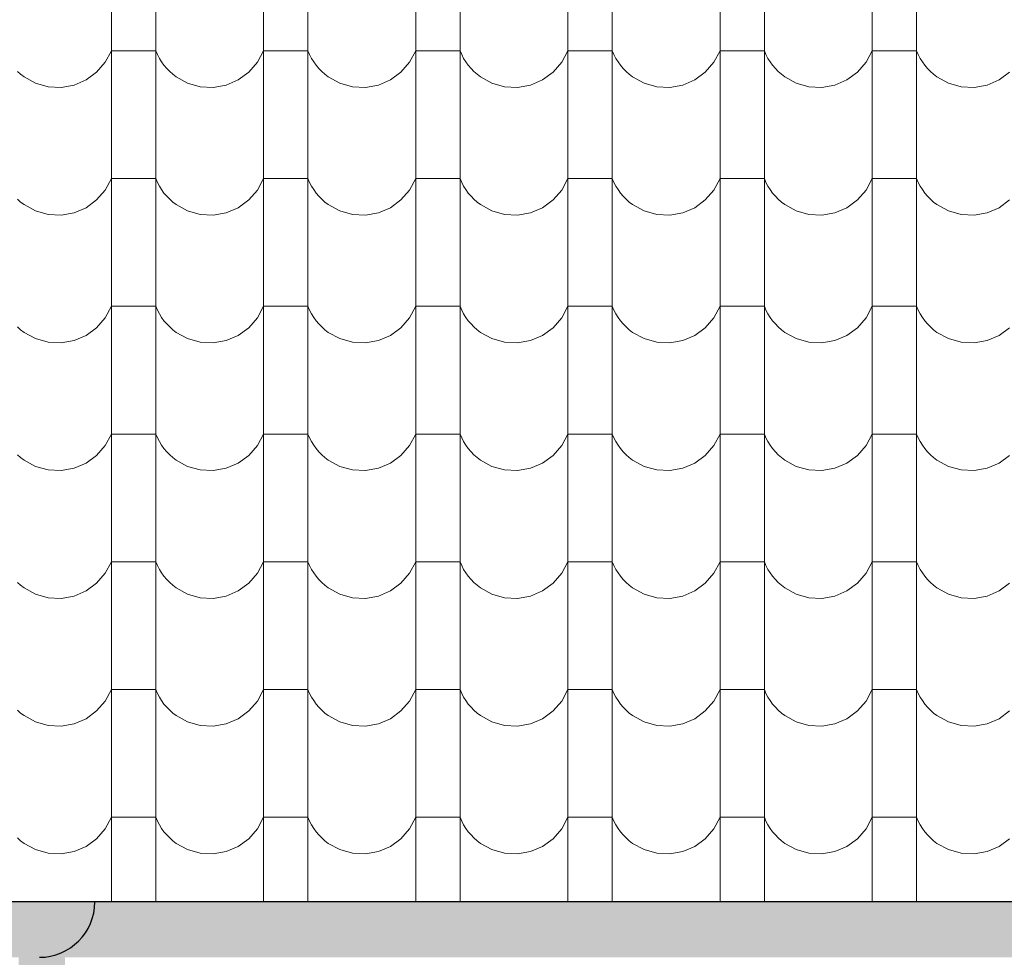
# Model space of a CAD drawing. Header units: millimetres. Extents: x -29624 to 9939, y -6894 to 6495.
# Tile 118 of 243: x -7047 to -6833, y -3588 to -3385. Entities that reach past the tile are written whole.
import ezdxf

# ---------------------------------------------------------------- set-up
doc = ezdxf.new("R2010")
doc.units = ezdxf.units.MM
doc.header["$MEASUREMENT"] = 0
doc.layers.add('810-G Ogólne', color=7, linetype='Continuous')
doc.layers.add('990-D Import IFC', color=7, linetype='Continuous')

# ---------------------------------------------------------------- blocks, each defined once
blk = doc.blocks.new('*X1822', base_point=(515069.4, 47309.9))
at = {"layer": '990-D Import IFC', "color": 251, "linetype": 'Continuous', "lineweight": 13, "true_color": 0x6a6a6a}
for p, q in [((530531.4, -17785.1), (530531.4, -18062.1)), ((530627.5, -17785.1), (530627.5, -18062.1)), ((530861.4, -17785.1), (530861.4, -18062.1)), ((530957.5, -17785.1), (530957.5, -18062.1)), ((531191.4, -17785.1), (531191.4, -18062.1)), ((531287.5, -17785.1), (531287.5, -18062.1)), ((531521.4, -17785.1), (531521.4, -18062.1)), ((531617.5, -17785.1), (531617.5, -18062.1)), ((531851.4, -17785.1), (531851.4, -18062.1)), ((531947.5, -17785.1), (531947.5, -18062.1)), ((532181.4, -17785.1), (532181.4, -18062.1)), ((532277.5, -17785.1), (532277.5, -18062.1)), ((530518.1, -17918.2), (530531.4, -17893.2)), ((530579.4, -17893.2), (530531.4, -17893.2)), ((530627.5, -17893.2), (530579.4, -17893.2)), ((530627.5, -17893.2), (530631.1, -17901.5)), ((530848.1, -17918.2), (530861.4, -17893.2)), ((530909.4, -17893.2), (530861.4, -17893.2)), ((530957.5, -17893.2), (530909.4, -17893.2)), ((530957.5, -17893.2), (530961.1, -17901.5)), ((531178.1, -17918.2), (531191.4, -17893.2)), ((531239.4, -17893.2), (531191.4, -17893.2)), ((531287.5, -17893.2), (531239.4, -17893.2)), ((531287.5, -17893.2), (531291.1, -17901.5)), ((531508.1, -17918.2), (531521.4, -17893.2)), ((531569.4, -17893.2), (531521.4, -17893.2)), ((531617.5, -17893.2), (531569.4, -17893.2)), ((531617.5, -17893.2), (531621.1, -17901.5)), ((531838.1, -17918.2), (531851.4, -17893.2)), ((531899.4, -17893.2), (531851.4, -17893.2)), ((531947.5, -17893.2), (531899.4, -17893.2)), ((531947.5, -17893.2), (531951.1, -17901.5)), ((532168.1, -17918.2), (532181.4, -17893.2)), ((532229.4, -17893.2), (532181.4, -17893.2)), ((532277.5, -17893.2), (532229.4, -17893.2)), ((532277.5, -17893.2), (532281.1, -17901.5)), ((530631.1, -17901.5), (530635.4, -17909.6)), ((530635.4, -17909.6), (530640.2, -17917.3)), ((530961.1, -17901.5), (530965.4, -17909.6)), ((530965.4, -17909.6), (530970.2, -17917.3)), ((531291.1, -17901.5), (531295.4, -17909.6)), ((531295.4, -17909.6), (531300.2, -17917.3)), ((531621.1, -17901.5), (531625.4, -17909.6)), ((531625.4, -17909.6), (531630.2, -17917.3)), ((531951.1, -17901.5), (531955.4, -17909.6)), ((531955.4, -17909.6), (531960.2, -17917.3)), ((532281.1, -17901.5), (532285.4, -17909.6)), ((532285.4, -17909.6), (532290.2, -17917.3)), ((530499.4, -17939.7), (530518.1, -17918.2)), ((530640.2, -17917.3), (530645.5, -17924.7)), ((530645.5, -17924.7), (530651.4, -17931.6)), ((530651.4, -17931.6), (530657.8, -17938.1)), ((530829.4, -17939.7), (530848.1, -17918.2)), ((530970.2, -17917.3), (530975.5, -17924.7)), ((530975.5, -17924.7), (530981.4, -17931.6)), ((530981.4, -17931.6), (530987.8, -17938.1)), ((531159.4, -17939.7), (531178.1, -17918.2)), ((531300.2, -17917.3), (531305.5, -17924.7)), ((531305.5, -17924.7), (531311.4, -17931.6)), ((531311.4, -17931.6), (531317.8, -17938.1)), ((531489.4, -17939.7), (531508.1, -17918.2)), ((531630.2, -17917.3), (531635.5, -17924.7)), ((531635.5, -17924.7), (531641.4, -17931.6)), ((531641.4, -17931.6), (531647.8, -17938.1)), ((531819.4, -17939.7), (531838.1, -17918.2)), ((531960.2, -17917.3), (531965.5, -17924.7)), ((531965.5, -17924.7), (531971.4, -17931.6)), ((531971.4, -17931.6), (531977.8, -17938.1)), ((532149.4, -17939.7), (532168.1, -17918.2)), ((532290.2, -17917.3), (532295.5, -17924.7)), ((532295.5, -17924.7), (532301.4, -17931.6)), ((532301.4, -17931.6), (532307.8, -17938.1)), ((530327.8, -17938.1), (530334.6, -17944.2)), ((530334.6, -17944.2), (530341.9, -17949.7)), ((530341.9, -17949.7), (530366.7, -17963.4)), ((530450.4, -17967.5), (530476.5, -17956.4)), ((530476.5, -17956.4), (530499.4, -17939.7)), ((530657.8, -17938.1), (530664.6, -17944.2)), ((530664.6, -17944.2), (530671.9, -17949.7)), ((530671.9, -17949.7), (530696.7, -17963.4)), ((530780.4, -17967.5), (530806.5, -17956.4)), ((530806.5, -17956.4), (530829.4, -17939.7)), ((530987.8, -17938.1), (530994.6, -17944.2)), ((530994.6, -17944.2), (531001.9, -17949.7)), ((531001.9, -17949.7), (531026.7, -17963.4)), ((531110.4, -17967.5), (531136.5, -17956.4)), ((531136.5, -17956.4), (531159.4, -17939.7)), ((531317.8, -17938.1), (531324.6, -17944.2)), ((531324.6, -17944.2), (531331.9, -17949.7)), ((531331.9, -17949.7), (531356.7, -17963.4)), ((531440.4, -17967.5), (531466.5, -17956.4)), ((531466.5, -17956.4), (531489.4, -17939.7)), ((531647.8, -17938.1), (531654.6, -17944.2)), ((531654.6, -17944.2), (531661.9, -17949.7)), ((531661.9, -17949.7), (531686.7, -17963.4)), ((531770.4, -17967.5), (531796.5, -17956.4)), ((531796.5, -17956.4), (531819.4, -17939.7)), ((531977.8, -17938.1), (531984.6, -17944.2)), ((531984.6, -17944.2), (531991.9, -17949.7)), ((531991.9, -17949.7), (532016.7, -17963.4)), ((532100.4, -17967.5), (532126.5, -17956.4)), ((532126.5, -17956.4), (532149.4, -17939.7)), ((532307.8, -17938.1), (532314.6, -17944.2)), ((532314.6, -17944.2), (532321.9, -17949.7)), ((532321.9, -17949.7), (532346.7, -17963.4)), ((532430.4, -17967.5), (532456.5, -17956.4)), ((532456.5, -17956.4), (532479.4, -17939.7)), ((530366.7, -17963.4), (530394.1, -17971.1)), ((530394.1, -17971.1), (530422.4, -17972.5)), ((530422.4, -17972.5), (530450.4, -17967.5)), ((530696.7, -17963.4), (530724.1, -17971.1)), ((530724.1, -17971.1), (530752.4, -17972.5)), ((530752.4, -17972.5), (530780.4, -17967.5)), ((531026.7, -17963.4), (531054.1, -17971.1)), ((531054.1, -17971.1), (531082.4, -17972.5)), ((531082.4, -17972.5), (531110.4, -17967.5)), ((531356.7, -17963.4), (531384.1, -17971.1)), ((531384.1, -17971.1), (531412.4, -17972.5)), ((531412.4, -17972.5), (531440.4, -17967.5)), ((531686.7, -17963.4), (531714.1, -17971.1)), ((531714.1, -17971.1), (531742.4, -17972.5)), ((531742.4, -17972.5), (531770.4, -17967.5)), ((532016.7, -17963.4), (532044.1, -17971.1)), ((532044.1, -17971.1), (532072.4, -17972.5)), ((532072.4, -17972.5), (532100.4, -17967.5)), ((532346.7, -17963.4), (532374.1, -17971.1)), ((532374.1, -17971.1), (532402.4, -17972.5)), ((532402.4, -17972.5), (532430.4, -17967.5)), ((530531.4, -18062.1), (530531.4, -18339.1)), ((530627.5, -18062.1), (530627.5, -18339.1)), ((530861.4, -18062.1), (530861.4, -18339.1)), ((530957.5, -18062.1), (530957.5, -18339.1)), ((531191.4, -18062.1), (531191.4, -18339.1)), ((531287.5, -18062.1), (531287.5, -18339.1)), ((531521.4, -18062.1), (531521.4, -18339.1)), ((531617.5, -18062.1), (531617.5, -18339.1)), ((531851.4, -18062.1), (531851.4, -18339.1)), ((531947.5, -18062.1), (531947.5, -18339.1)), ((532181.4, -18062.1), (532181.4, -18339.1)), ((532277.5, -18062.1), (532277.5, -18339.1)), ((530518.1, -18195.2), (530531.4, -18170.2)), ((530579.4, -18170.2), (530531.4, -18170.2)), ((530627.5, -18170.2), (530579.4, -18170.2)), ((530627.5, -18170.2), (530631.1, -18178.5)), ((530848.1, -18195.2), (530861.4, -18170.2)), ((530909.4, -18170.2), (530861.4, -18170.2)), ((530957.5, -18170.2), (530909.4, -18170.2)), ((530957.5, -18170.2), (530961.1, -18178.5)), ((531178.1, -18195.2), (531191.4, -18170.2)), ((531239.4, -18170.2), (531191.4, -18170.2)), ((531287.5, -18170.2), (531239.4, -18170.2)), ((531287.5, -18170.2), (531291.1, -18178.5)), ((531508.1, -18195.2), (531521.4, -18170.2)), ((531569.4, -18170.2), (531521.4, -18170.2)), ((531617.5, -18170.2), (531569.4, -18170.2)), ((531617.5, -18170.2), (531621.1, -18178.5)), ((531838.1, -18195.2), (531851.4, -18170.2)), ((531899.4, -18170.2), (531851.4, -18170.2)), ((531947.5, -18170.2), (531899.4, -18170.2)), ((531947.5, -18170.2), (531951.1, -18178.5)), ((532168.1, -18195.2), (532181.4, -18170.2)), ((532229.4, -18170.2), (532181.4, -18170.2)), ((532277.5, -18170.2), (532229.4, -18170.2)), ((532277.5, -18170.2), (532281.1, -18178.5)), ((530631.1, -18178.5), (530635.4, -18186.6)), ((530635.4, -18186.6), (530640.2, -18194.3)), ((530961.1, -18178.5), (530965.4, -18186.6)), ((530965.4, -18186.6), (530970.2, -18194.3)), ((531291.1, -18178.5), (531295.4, -18186.6)), ((531295.4, -18186.6), (531300.2, -18194.3)), ((531621.1, -18178.5), (531625.4, -18186.6)), ((531625.4, -18186.6), (531630.2, -18194.3)), ((531951.1, -18178.5), (531955.4, -18186.6)), ((531955.4, -18186.6), (531960.2, -18194.3)), ((532281.1, -18178.5), (532285.4, -18186.6)), ((532285.4, -18186.6), (532290.2, -18194.3)), ((530499.4, -18216.7), (530518.1, -18195.2)), ((530640.2, -18194.3), (530645.5, -18201.7)), ((530645.5, -18201.7), (530651.4, -18208.6)), ((530651.4, -18208.6), (530657.8, -18215.1)), ((530829.4, -18216.7), (530848.1, -18195.2)), ((530970.2, -18194.3), (530975.5, -18201.7)), ((530975.5, -18201.7), (530981.4, -18208.6)), ((530981.4, -18208.6), (530987.8, -18215.1)), ((531159.4, -18216.7), (531178.1, -18195.2)), ((531300.2, -18194.3), (531305.5, -18201.7)), ((531305.5, -18201.7), (531311.4, -18208.6)), ((531311.4, -18208.6), (531317.8, -18215.1)), ((531489.4, -18216.7), (531508.1, -18195.2)), ((531630.2, -18194.3), (531635.5, -18201.7)), ((531635.5, -18201.7), (531641.4, -18208.6)), ((531641.4, -18208.6), (531647.8, -18215.1)), ((531819.4, -18216.7), (531838.1, -18195.2)), ((531960.2, -18194.3), (531965.5, -18201.7)), ((531965.5, -18201.7), (531971.4, -18208.6)), ((531971.4, -18208.6), (531977.8, -18215.1)), ((532149.4, -18216.7), (532168.1, -18195.2)), ((532290.2, -18194.3), (532295.5, -18201.7)), ((532295.5, -18201.7), (532301.4, -18208.6)), ((532301.4, -18208.6), (532307.8, -18215.1)), ((530327.8, -18215.1), (530334.6, -18221.2)), ((530334.6, -18221.2), (530341.9, -18226.7)), ((530341.9, -18226.7), (530366.7, -18240.4)), ((530450.4, -18244.5), (530476.5, -18233.4)), ((530476.5, -18233.4), (530499.4, -18216.7)), ((530657.8, -18215.1), (530664.6, -18221.2)), ((530664.6, -18221.2), (530671.9, -18226.7)), ((530671.9, -18226.7), (530696.7, -18240.4)), ((530780.4, -18244.5), (530806.5, -18233.4)), ((530806.5, -18233.4), (530829.4, -18216.7)), ((530987.8, -18215.1), (530994.6, -18221.2)), ((530994.6, -18221.2), (531001.9, -18226.7)), ((531001.9, -18226.7), (531026.7, -18240.4)), ((531110.4, -18244.5), (531136.5, -18233.4)), ((531136.5, -18233.4), (531159.4, -18216.7)), ((531317.8, -18215.1), (531324.6, -18221.2)), ((531324.6, -18221.2), (531331.9, -18226.7)), ((531331.9, -18226.7), (531356.7, -18240.4)), ((531440.4, -18244.5), (531466.5, -18233.4)), ((531466.5, -18233.4), (531489.4, -18216.7)), ((531647.8, -18215.1), (531654.6, -18221.2)), ((531654.6, -18221.2), (531661.9, -18226.7)), ((531661.9, -18226.7), (531686.7, -18240.4)), ((531770.4, -18244.5), (531796.5, -18233.4)), ((531796.5, -18233.4), (531819.4, -18216.7)), ((531977.8, -18215.1), (531984.6, -18221.2)), ((531984.6, -18221.2), (531991.9, -18226.7)), ((531991.9, -18226.7), (532016.7, -18240.4)), ((532100.4, -18244.5), (532126.5, -18233.4)), ((532126.5, -18233.4), (532149.4, -18216.7)), ((532307.8, -18215.1), (532314.6, -18221.2)), ((532314.6, -18221.2), (532321.9, -18226.7)), ((532321.9, -18226.7), (532346.7, -18240.4)), ((532430.4, -18244.5), (532456.5, -18233.4)), ((532456.5, -18233.4), (532479.4, -18216.7)), ((530366.7, -18240.4), (530394.1, -18248.1)), ((530394.1, -18248.1), (530422.4, -18249.5)), ((530422.4, -18249.5), (530450.4, -18244.5)), ((530696.7, -18240.4), (530724.1, -18248.1)), ((530724.1, -18248.1), (530752.4, -18249.5)), ((530752.4, -18249.5), (530780.4, -18244.5)), ((531026.7, -18240.4), (531054.1, -18248.1)), ((531054.1, -18248.1), (531082.4, -18249.5)), ((531082.4, -18249.5), (531110.4, -18244.5)), ((531356.7, -18240.4), (531384.1, -18248.1)), ((531384.1, -18248.1), (531412.4, -18249.5)), ((531412.4, -18249.5), (531440.4, -18244.5)), ((531686.7, -18240.4), (531714.1, -18248.1)), ((531714.1, -18248.1), (531742.4, -18249.5)), ((531742.4, -18249.5), (531770.4, -18244.5)), ((532016.7, -18240.4), (532044.1, -18248.1)), ((532044.1, -18248.1), (532072.4, -18249.5)), ((532072.4, -18249.5), (532100.4, -18244.5)), ((532346.7, -18240.4), (532374.1, -18248.1)), ((532374.1, -18248.1), (532402.4, -18249.5)), ((532402.4, -18249.5), (532430.4, -18244.5)), ((530531.4, -18339.1), (530531.4, -18616.1)), ((530627.5, -18339.1), (530627.5, -18616.1)), ((530861.4, -18339.1), (530861.4, -18616.1)), ((530957.5, -18339.1), (530957.5, -18616.1)), ((531191.4, -18339.1), (531191.4, -18616.1)), ((531287.5, -18339.1), (531287.5, -18616.1)), ((531521.4, -18339.1), (531521.4, -18616.1)), ((531617.5, -18339.1), (531617.5, -18616.1)), ((531851.4, -18339.1), (531851.4, -18616.1)), ((531947.5, -18339.1), (531947.5, -18616.1)), ((532181.4, -18339.1), (532181.4, -18616.1)), ((532277.5, -18339.1), (532277.5, -18616.1)), ((530518.1, -18472.2), (530531.4, -18447.2)), ((530579.4, -18447.2), (530531.4, -18447.2)), ((530627.5, -18447.2), (530579.4, -18447.2)), ((530627.5, -18447.2), (530631.1, -18455.5)), ((530848.1, -18472.2), (530861.4, -18447.2)), ((530909.4, -18447.2), (530861.4, -18447.2)), ((530957.5, -18447.2), (530909.4, -18447.2)), ((530957.5, -18447.2), (530961.1, -18455.5)), ((531178.1, -18472.2), (531191.4, -18447.2)), ((531239.4, -18447.2), (531191.4, -18447.2)), ((531287.5, -18447.2), (531239.4, -18447.2)), ((531287.5, -18447.2), (531291.1, -18455.5)), ((531508.1, -18472.2), (531521.4, -18447.2)), ((531569.4, -18447.2), (531521.4, -18447.2)), ((531617.5, -18447.2), (531569.4, -18447.2)), ((531617.5, -18447.2), (531621.1, -18455.5)), ((531838.1, -18472.2), (531851.4, -18447.2)), ((531899.4, -18447.2), (531851.4, -18447.2)), ((531947.5, -18447.2), (531899.4, -18447.2)), ((531947.5, -18447.2), (531951.1, -18455.5)), ((532168.1, -18472.2), (532181.4, -18447.2)), ((532229.4, -18447.2), (532181.4, -18447.2)), ((532277.5, -18447.2), (532229.4, -18447.2)), ((532277.5, -18447.2), (532281.1, -18455.5)), ((530631.1, -18455.5), (530635.4, -18463.6)), ((530635.4, -18463.6), (530640.2, -18471.3)), ((530961.1, -18455.5), (530965.4, -18463.6)), ((530965.4, -18463.6), (530970.2, -18471.3)), ((531291.1, -18455.5), (531295.4, -18463.6)), ((531295.4, -18463.6), (531300.2, -18471.3)), ((531621.1, -18455.5), (531625.4, -18463.6)), ((531625.4, -18463.6), (531630.2, -18471.3)), ((531951.1, -18455.5), (531955.4, -18463.6)), ((531955.4, -18463.6), (531960.2, -18471.3)), ((532281.1, -18455.5), (532285.4, -18463.6)), ((532285.4, -18463.6), (532290.2, -18471.3)), ((530327.8, -18492.1), (530334.6, -18498.2)), ((530499.4, -18493.7), (530518.1, -18472.2)), ((530640.2, -18471.3), (530645.5, -18478.7)), ((530645.5, -18478.7), (530651.4, -18485.6)), ((530651.4, -18485.6), (530657.8, -18492.1)), ((530657.8, -18492.1), (530664.6, -18498.2)), ((530829.4, -18493.7), (530848.1, -18472.2)), ((530970.2, -18471.3), (530975.5, -18478.7)), ((530975.5, -18478.7), (530981.4, -18485.6)), ((530981.4, -18485.6), (530987.8, -18492.1)), ((530987.8, -18492.1), (530994.6, -18498.2)), ((531159.4, -18493.7), (531178.1, -18472.2)), ((531300.2, -18471.3), (531305.5, -18478.7)), ((531305.5, -18478.7), (531311.4, -18485.6)), ((531311.4, -18485.6), (531317.8, -18492.1)), ((531317.8, -18492.1), (531324.6, -18498.2)), ((531489.4, -18493.7), (531508.1, -18472.2)), ((531630.2, -18471.3), (531635.5, -18478.7)), ((531635.5, -18478.7), (531641.4, -18485.6)), ((531641.4, -18485.6), (531647.8, -18492.1)), ((531647.8, -18492.1), (531654.6, -18498.2)), ((531819.4, -18493.7), (531838.1, -18472.2)), ((531960.2, -18471.3), (531965.5, -18478.7)), ((531965.5, -18478.7), (531971.4, -18485.6)), ((531971.4, -18485.6), (531977.8, -18492.1)), ((531977.8, -18492.1), (531984.6, -18498.2)), ((532149.4, -18493.7), (532168.1, -18472.2)), ((532290.2, -18471.3), (532295.5, -18478.7)), ((532295.5, -18478.7), (532301.4, -18485.6)), ((532301.4, -18485.6), (532307.8, -18492.1)), ((532307.8, -18492.1), (532314.6, -18498.2)), ((530334.6, -18498.2), (530341.9, -18503.7)), ((530341.9, -18503.7), (530366.7, -18517.4)), ((530450.4, -18521.5), (530476.5, -18510.4)), ((530476.5, -18510.4), (530499.4, -18493.7)), ((530664.6, -18498.2), (530671.9, -18503.7)), ((530671.9, -18503.7), (530696.7, -18517.4)), ((530780.4, -18521.5), (530806.5, -18510.4)), ((530806.5, -18510.4), (530829.4, -18493.7)), ((530994.6, -18498.2), (531001.9, -18503.7)), ((531001.9, -18503.7), (531026.7, -18517.4)), ((531110.4, -18521.5), (531136.5, -18510.4)), ((531136.5, -18510.4), (531159.4, -18493.7)), ((531324.6, -18498.2), (531331.9, -18503.7)), ((531331.9, -18503.7), (531356.7, -18517.4)), ((531440.4, -18521.5), (531466.5, -18510.4)), ((531466.5, -18510.4), (531489.4, -18493.7)), ((531654.6, -18498.2), (531661.9, -18503.7)), ((531661.9, -18503.7), (531686.7, -18517.4)), ((531770.4, -18521.5), (531796.5, -18510.4)), ((531796.5, -18510.4), (531819.4, -18493.7)), ((531984.6, -18498.2), (531991.9, -18503.7)), ((531991.9, -18503.7), (532016.7, -18517.4)), ((532100.4, -18521.5), (532126.5, -18510.4)), ((532126.5, -18510.4), (532149.4, -18493.7)), ((532314.6, -18498.2), (532321.9, -18503.7)), ((532321.9, -18503.7), (532346.7, -18517.4)), ((532430.4, -18521.5), (532456.5, -18510.4)), ((532456.5, -18510.4), (532479.4, -18493.7)), ((530366.7, -18517.4), (530394.1, -18525.1)), ((530394.1, -18525.1), (530422.4, -18526.5)), ((530422.4, -18526.5), (530450.4, -18521.5)), ((530696.7, -18517.4), (530724.1, -18525.1)), ((530724.1, -18525.1), (530752.4, -18526.5)), ((530752.4, -18526.5), (530780.4, -18521.5)), ((531026.7, -18517.4), (531054.1, -18525.1)), ((531054.1, -18525.1), (531082.4, -18526.5)), ((531082.4, -18526.5), (531110.4, -18521.5)), ((531356.7, -18517.4), (531384.1, -18525.1)), ((531384.1, -18525.1), (531412.4, -18526.5)), ((531412.4, -18526.5), (531440.4, -18521.5)), ((531686.7, -18517.4), (531714.1, -18525.1)), ((531714.1, -18525.1), (531742.4, -18526.5)), ((531742.4, -18526.5), (531770.4, -18521.5)), ((532016.7, -18517.4), (532044.1, -18525.1)), ((532044.1, -18525.1), (532072.4, -18526.5)), ((532072.4, -18526.5), (532100.4, -18521.5)), ((532346.7, -18517.4), (532374.1, -18525.1)), ((532374.1, -18525.1), (532402.4, -18526.5)), ((532402.4, -18526.5), (532430.4, -18521.5)), ((530531.4, -18616.1), (530531.4, -18893.1)), ((530627.5, -18616.1), (530627.5, -18893.1)), ((530861.4, -18616.1), (530861.4, -18893.1)), ((530957.5, -18616.1), (530957.5, -18893.1)), ((531191.4, -18616.1), (531191.4, -18893.1)), ((531287.5, -18616.1), (531287.5, -18893.1)), ((531521.4, -18616.1), (531521.4, -18893.1)), ((531617.5, -18616.1), (531617.5, -18893.1)), ((531851.4, -18616.1), (531851.4, -18893.1)), ((531947.5, -18616.1), (531947.5, -18893.1)), ((532181.4, -18616.1), (532181.4, -18893.1)), ((532277.5, -18616.1), (532277.5, -18893.1)), ((530518.1, -18749.2), (530531.4, -18724.2)), ((530579.4, -18724.2), (530531.4, -18724.2)), ((530627.5, -18724.2), (530579.4, -18724.2)), ((530627.5, -18724.2), (530631.1, -18732.5)), ((530848.1, -18749.2), (530861.4, -18724.2)), ((530909.4, -18724.2), (530861.4, -18724.2)), ((530957.5, -18724.2), (530909.4, -18724.2)), ((530957.5, -18724.2), (530961.1, -18732.5)), ((531178.1, -18749.2), (531191.4, -18724.2)), ((531239.4, -18724.2), (531191.4, -18724.2)), ((531287.5, -18724.2), (531239.4, -18724.2)), ((531287.5, -18724.2), (531291.1, -18732.5)), ((531508.1, -18749.2), (531521.4, -18724.2)), ((531569.4, -18724.2), (531521.4, -18724.2)), ((531617.5, -18724.2), (531569.4, -18724.2)), ((531617.5, -18724.2), (531621.1, -18732.5)), ((531838.1, -18749.2), (531851.4, -18724.2)), ((531899.4, -18724.2), (531851.4, -18724.2)), ((531947.5, -18724.2), (531899.4, -18724.2)), ((531947.5, -18724.2), (531951.1, -18732.5)), ((532168.1, -18749.2), (532181.4, -18724.2)), ((532229.4, -18724.2), (532181.4, -18724.2)), ((532277.5, -18724.2), (532229.4, -18724.2)), ((532277.5, -18724.2), (532281.1, -18732.5)), ((530631.1, -18732.5), (530635.4, -18740.6)), ((530635.4, -18740.6), (530640.2, -18748.3)), ((530640.2, -18748.3), (530645.5, -18755.7)), ((530961.1, -18732.5), (530965.4, -18740.6)), ((530965.4, -18740.6), (530970.2, -18748.3)), ((530970.2, -18748.3), (530975.5, -18755.7)), ((531291.1, -18732.5), (531295.4, -18740.6)), ((531295.4, -18740.6), (531300.2, -18748.3)), ((531300.2, -18748.3), (531305.5, -18755.7)), ((531621.1, -18732.5), (531625.4, -18740.6)), ((531625.4, -18740.6), (531630.2, -18748.3)), ((531630.2, -18748.3), (531635.5, -18755.7)), ((531951.1, -18732.5), (531955.4, -18740.6)), ((531955.4, -18740.6), (531960.2, -18748.3)), ((531960.2, -18748.3), (531965.5, -18755.7)), ((532281.1, -18732.5), (532285.4, -18740.6)), ((532285.4, -18740.6), (532290.2, -18748.3)), ((532290.2, -18748.3), (532295.5, -18755.7)), ((530327.8, -18769.1), (530334.6, -18775.2)), ((530499.4, -18770.7), (530518.1, -18749.2)), ((530645.5, -18755.7), (530651.4, -18762.6)), ((530651.4, -18762.6), (530657.8, -18769.1)), ((530657.8, -18769.1), (530664.6, -18775.2)), ((530829.4, -18770.7), (530848.1, -18749.2)), ((530975.5, -18755.7), (530981.4, -18762.6)), ((530981.4, -18762.6), (530987.8, -18769.1)), ((530987.8, -18769.1), (530994.6, -18775.2)), ((531159.4, -18770.7), (531178.1, -18749.2)), ((531305.5, -18755.7), (531311.4, -18762.6)), ((531311.4, -18762.6), (531317.8, -18769.1)), ((531317.8, -18769.1), (531324.6, -18775.2)), ((531489.4, -18770.7), (531508.1, -18749.2)), ((531635.5, -18755.7), (531641.4, -18762.6)), ((531641.4, -18762.6), (531647.8, -18769.1)), ((531647.8, -18769.1), (531654.6, -18775.2)), ((531819.4, -18770.7), (531838.1, -18749.2)), ((531965.5, -18755.7), (531971.4, -18762.6)), ((531971.4, -18762.6), (531977.8, -18769.1)), ((531977.8, -18769.1), (531984.6, -18775.2)), ((532149.4, -18770.7), (532168.1, -18749.2)), ((532295.5, -18755.7), (532301.4, -18762.6)), ((532301.4, -18762.6), (532307.8, -18769.1)), ((532307.8, -18769.1), (532314.6, -18775.2)), ((530334.6, -18775.2), (530341.9, -18780.7)), ((530341.9, -18780.7), (530366.7, -18794.4)), ((530450.4, -18798.5), (530476.5, -18787.4)), ((530476.5, -18787.4), (530499.4, -18770.7)), ((530664.6, -18775.2), (530671.9, -18780.7)), ((530671.9, -18780.7), (530696.7, -18794.4)), ((530780.4, -18798.5), (530806.5, -18787.4)), ((530806.5, -18787.4), (530829.4, -18770.7)), ((530994.6, -18775.2), (531001.9, -18780.7)), ((531001.9, -18780.7), (531026.7, -18794.4)), ((531110.4, -18798.5), (531136.5, -18787.4)), ((531136.5, -18787.4), (531159.4, -18770.7)), ((531324.6, -18775.2), (531331.9, -18780.7)), ((531331.9, -18780.7), (531356.7, -18794.4)), ((531440.4, -18798.5), (531466.5, -18787.4)), ((531466.5, -18787.4), (531489.4, -18770.7)), ((531654.6, -18775.2), (531661.9, -18780.7)), ((531661.9, -18780.7), (531686.7, -18794.4)), ((531770.4, -18798.5), (531796.5, -18787.4)), ((531796.5, -18787.4), (531819.4, -18770.7)), ((531984.6, -18775.2), (531991.9, -18780.7)), ((531991.9, -18780.7), (532016.7, -18794.4)), ((532100.4, -18798.5), (532126.5, -18787.4)), ((532126.5, -18787.4), (532149.4, -18770.7)), ((532314.6, -18775.2), (532321.9, -18780.7)), ((532321.9, -18780.7), (532346.7, -18794.4)), ((532430.4, -18798.5), (532456.5, -18787.4)), ((532456.5, -18787.4), (532479.4, -18770.7)), ((530366.7, -18794.4), (530394.1, -18802.1)), ((530394.1, -18802.1), (530422.4, -18803.5)), ((530422.4, -18803.5), (530450.4, -18798.5)), ((530696.7, -18794.4), (530724.1, -18802.1)), ((530724.1, -18802.1), (530752.4, -18803.5)), ((530752.4, -18803.5), (530780.4, -18798.5)), ((531026.7, -18794.4), (531054.1, -18802.1)), ((531054.1, -18802.1), (531082.4, -18803.5)), ((531082.4, -18803.5), (531110.4, -18798.5)), ((531356.7, -18794.4), (531384.1, -18802.1)), ((531384.1, -18802.1), (531412.4, -18803.5)), ((531412.4, -18803.5), (531440.4, -18798.5)), ((531686.7, -18794.4), (531714.1, -18802.1)), ((531714.1, -18802.1), (531742.4, -18803.5)), ((531742.4, -18803.5), (531770.4, -18798.5)), ((532016.7, -18794.4), (532044.1, -18802.1)), ((532044.1, -18802.1), (532072.4, -18803.5)), ((532072.4, -18803.5), (532100.4, -18798.5)), ((532346.7, -18794.4), (532374.1, -18802.1)), ((532374.1, -18802.1), (532402.4, -18803.5)), ((532402.4, -18803.5), (532430.4, -18798.5)), ((530531.4, -18893.1), (530531.4, -19170.1)), ((530627.5, -18893.1), (530627.5, -19170.1)), ((530861.4, -18893.1), (530861.4, -19170.1)), ((530957.5, -18893.1), (530957.5, -19170.1)), ((531191.4, -18893.1), (531191.4, -19170.1)), ((531287.5, -18893.1), (531287.5, -19170.1)), ((531521.4, -18893.1), (531521.4, -19170.1)), ((531617.5, -18893.1), (531617.5, -19170.1)), ((531851.4, -18893.1), (531851.4, -19170.1)), ((531947.5, -18893.1), (531947.5, -19170.1)), ((532181.4, -18893.1), (532181.4, -19170.1)), ((532277.5, -18893.1), (532277.5, -19170.1)), ((530518.1, -19026.2), (530531.4, -19001.2)), ((530579.4, -19001.2), (530531.4, -19001.2)), ((530627.5, -19001.2), (530579.4, -19001.2)), ((530627.5, -19001.2), (530631.1, -19009.5)), ((530848.1, -19026.2), (530861.4, -19001.2)), ((530909.4, -19001.2), (530861.4, -19001.2)), ((530957.5, -19001.2), (530909.4, -19001.2)), ((530957.5, -19001.2), (530961.1, -19009.5)), ((531178.1, -19026.2), (531191.4, -19001.2)), ((531239.4, -19001.2), (531191.4, -19001.2)), ((531287.5, -19001.2), (531239.4, -19001.2)), ((531287.5, -19001.2), (531291.1, -19009.5)), ((531508.1, -19026.2), (531521.4, -19001.2)), ((531569.4, -19001.2), (531521.4, -19001.2)), ((531617.5, -19001.2), (531569.4, -19001.2)), ((531617.5, -19001.2), (531621.1, -19009.5)), ((531838.1, -19026.2), (531851.4, -19001.2)), ((531899.4, -19001.2), (531851.4, -19001.2)), ((531947.5, -19001.2), (531899.4, -19001.2)), ((531947.5, -19001.2), (531951.1, -19009.5)), ((532168.1, -19026.2), (532181.4, -19001.2)), ((532229.4, -19001.2), (532181.4, -19001.2)), ((532277.5, -19001.2), (532229.4, -19001.2)), ((532277.5, -19001.2), (532281.1, -19009.5)), ((530499.4, -19047.7), (530518.1, -19026.2)), ((530631.1, -19009.5), (530635.4, -19017.6)), ((530635.4, -19017.6), (530640.2, -19025.3)), ((530640.2, -19025.3), (530645.5, -19032.7)), ((530829.4, -19047.7), (530848.1, -19026.2)), ((530961.1, -19009.5), (530965.4, -19017.6)), ((530965.4, -19017.6), (530970.2, -19025.3)), ((530970.2, -19025.3), (530975.5, -19032.7)), ((531159.4, -19047.7), (531178.1, -19026.2)), ((531291.1, -19009.5), (531295.4, -19017.6)), ((531295.4, -19017.6), (531300.2, -19025.3)), ((531300.2, -19025.3), (531305.5, -19032.7)), ((531489.4, -19047.7), (531508.1, -19026.2)), ((531621.1, -19009.5), (531625.4, -19017.6)), ((531625.4, -19017.6), (531630.2, -19025.3)), ((531630.2, -19025.3), (531635.5, -19032.7)), ((531819.4, -19047.7), (531838.1, -19026.2)), ((531951.1, -19009.5), (531955.4, -19017.6)), ((531955.4, -19017.6), (531960.2, -19025.3)), ((531960.2, -19025.3), (531965.5, -19032.7)), ((532149.4, -19047.7), (532168.1, -19026.2)), ((532281.1, -19009.5), (532285.4, -19017.6)), ((532285.4, -19017.6), (532290.2, -19025.3)), ((532290.2, -19025.3), (532295.5, -19032.7)), ((530327.8, -19046.1), (530334.6, -19052.2)), ((530476.5, -19064.4), (530499.4, -19047.7)), ((530645.5, -19032.7), (530651.4, -19039.6)), ((530651.4, -19039.6), (530657.8, -19046.1)), ((530657.8, -19046.1), (530664.6, -19052.2)), ((530806.5, -19064.4), (530829.4, -19047.7)), ((530975.5, -19032.7), (530981.4, -19039.6)), ((530981.4, -19039.6), (530987.8, -19046.1)), ((530987.8, -19046.1), (530994.6, -19052.2)), ((531136.5, -19064.4), (531159.4, -19047.7)), ((531305.5, -19032.7), (531311.4, -19039.6)), ((531311.4, -19039.6), (531317.8, -19046.1)), ((531317.8, -19046.1), (531324.6, -19052.2)), ((531466.5, -19064.4), (531489.4, -19047.7)), ((531635.5, -19032.7), (531641.4, -19039.6)), ((531641.4, -19039.6), (531647.8, -19046.1)), ((531647.8, -19046.1), (531654.6, -19052.2)), ((531796.5, -19064.4), (531819.4, -19047.7)), ((531965.5, -19032.7), (531971.4, -19039.6)), ((531971.4, -19039.6), (531977.8, -19046.1)), ((531977.8, -19046.1), (531984.6, -19052.2)), ((532126.5, -19064.4), (532149.4, -19047.7)), ((532295.5, -19032.7), (532301.4, -19039.6)), ((532301.4, -19039.6), (532307.8, -19046.1)), ((532307.8, -19046.1), (532314.6, -19052.2)), ((532456.5, -19064.4), (532479.4, -19047.7)), ((530334.6, -19052.2), (530341.9, -19057.7)), ((530341.9, -19057.7), (530366.7, -19071.4)), ((530450.4, -19075.5), (530476.5, -19064.4)), ((530664.6, -19052.2), (530671.9, -19057.7)), ((530671.9, -19057.7), (530696.7, -19071.4)), ((530780.4, -19075.5), (530806.5, -19064.4)), ((530994.6, -19052.2), (531001.9, -19057.7)), ((531001.9, -19057.7), (531026.7, -19071.4)), ((531110.4, -19075.5), (531136.5, -19064.4)), ((531324.6, -19052.2), (531331.9, -19057.7)), ((531331.9, -19057.7), (531356.7, -19071.4)), ((531440.4, -19075.5), (531466.5, -19064.4)), ((531654.6, -19052.2), (531661.9, -19057.7)), ((531661.9, -19057.7), (531686.7, -19071.4)), ((531770.4, -19075.5), (531796.5, -19064.4)), ((531984.6, -19052.2), (531991.9, -19057.7)), ((531991.9, -19057.7), (532016.7, -19071.4)), ((532100.4, -19075.5), (532126.5, -19064.4)), ((532314.6, -19052.2), (532321.9, -19057.7)), ((532321.9, -19057.7), (532346.7, -19071.4)), ((532430.4, -19075.5), (532456.5, -19064.4)), ((530366.7, -19071.4), (530394.1, -19079.1)), ((530394.1, -19079.1), (530422.4, -19080.5)), ((530422.4, -19080.5), (530450.4, -19075.5)), ((530696.7, -19071.4), (530724.1, -19079.1)), ((530724.1, -19079.1), (530752.4, -19080.5)), ((530752.4, -19080.5), (530780.4, -19075.5)), ((531026.7, -19071.4), (531054.1, -19079.1)), ((531054.1, -19079.1), (531082.4, -19080.5)), ((531082.4, -19080.5), (531110.4, -19075.5)), ((531356.7, -19071.4), (531384.1, -19079.1)), ((531384.1, -19079.1), (531412.4, -19080.5)), ((531412.4, -19080.5), (531440.4, -19075.5)), ((531686.7, -19071.4), (531714.1, -19079.1)), ((531714.1, -19079.1), (531742.4, -19080.5)), ((531742.4, -19080.5), (531770.4, -19075.5)), ((532016.7, -19071.4), (532044.1, -19079.1)), ((532044.1, -19079.1), (532072.4, -19080.5)), ((532072.4, -19080.5), (532100.4, -19075.5)), ((532346.7, -19071.4), (532374.1, -19079.1)), ((532374.1, -19079.1), (532402.4, -19080.5)), ((532402.4, -19080.5), (532430.4, -19075.5)), ((530531.4, -19170.1), (530531.4, -19447.1)), ((530627.5, -19170.1), (530627.5, -19447.1)), ((530861.4, -19170.1), (530861.4, -19447.1)), ((530957.5, -19170.1), (530957.5, -19447.1)), ((531191.4, -19170.1), (531191.4, -19447.1)), ((531287.5, -19170.1), (531287.5, -19447.1)), ((531521.4, -19170.1), (531521.4, -19447.1)), ((531617.5, -19170.1), (531617.5, -19447.1)), ((531851.4, -19170.1), (531851.4, -19447.1)), ((531947.5, -19170.1), (531947.5, -19447.1)), ((532181.4, -19170.1), (532181.4, -19447.1)), ((532277.5, -19170.1), (532277.5, -19447.1)), ((530518.1, -19303.2), (530531.4, -19278.2)), ((530579.4, -19278.2), (530531.4, -19278.2)), ((530627.5, -19278.2), (530579.4, -19278.2)), ((530627.5, -19278.2), (530631.1, -19286.5)), ((530848.1, -19303.2), (530861.4, -19278.2)), ((530909.4, -19278.2), (530861.4, -19278.2)), ((530957.5, -19278.2), (530909.4, -19278.2)), ((530957.5, -19278.2), (530961.1, -19286.5)), ((531178.1, -19303.2), (531191.4, -19278.2)), ((531239.4, -19278.2), (531191.4, -19278.2)), ((531287.5, -19278.2), (531239.4, -19278.2)), ((531287.5, -19278.2), (531291.1, -19286.5)), ((531508.1, -19303.2), (531521.4, -19278.2)), ((531569.4, -19278.2), (531521.4, -19278.2)), ((531617.5, -19278.2), (531569.4, -19278.2)), ((531617.5, -19278.2), (531621.1, -19286.5)), ((531838.1, -19303.2), (531851.4, -19278.2)), ((531899.4, -19278.2), (531851.4, -19278.2)), ((531947.5, -19278.2), (531899.4, -19278.2)), ((531947.5, -19278.2), (531951.1, -19286.5)), ((532168.1, -19303.2), (532181.4, -19278.2)), ((532229.4, -19278.2), (532181.4, -19278.2)), ((532277.5, -19278.2), (532229.4, -19278.2)), ((532277.5, -19278.2), (532281.1, -19286.5)), ((530499.4, -19324.7), (530518.1, -19303.2)), ((530631.1, -19286.5), (530635.4, -19294.6)), ((530635.4, -19294.6), (530640.2, -19302.3)), ((530640.2, -19302.3), (530645.5, -19309.7)), ((530829.4, -19324.7), (530848.1, -19303.2)), ((530961.1, -19286.5), (530965.4, -19294.6)), ((530965.4, -19294.6), (530970.2, -19302.3)), ((530970.2, -19302.3), (530975.5, -19309.7)), ((531159.4, -19324.7), (531178.1, -19303.2)), ((531291.1, -19286.5), (531295.4, -19294.6)), ((531295.4, -19294.6), (531300.2, -19302.3)), ((531300.2, -19302.3), (531305.5, -19309.7)), ((531489.4, -19324.7), (531508.1, -19303.2)), ((531621.1, -19286.5), (531625.4, -19294.6)), ((531625.4, -19294.6), (531630.2, -19302.3)), ((531630.2, -19302.3), (531635.5, -19309.7)), ((531819.4, -19324.7), (531838.1, -19303.2)), ((531951.1, -19286.5), (531955.4, -19294.6)), ((531955.4, -19294.6), (531960.2, -19302.3)), ((531960.2, -19302.3), (531965.5, -19309.7)), ((532149.4, -19324.7), (532168.1, -19303.2)), ((532281.1, -19286.5), (532285.4, -19294.6)), ((532285.4, -19294.6), (532290.2, -19302.3)), ((532290.2, -19302.3), (532295.5, -19309.7)), ((530327.8, -19323.1), (530334.6, -19329.2)), ((530476.5, -19341.4), (530499.4, -19324.7)), ((530645.5, -19309.7), (530651.4, -19316.6)), ((530651.4, -19316.6), (530657.8, -19323.1)), ((530657.8, -19323.1), (530664.6, -19329.2)), ((530806.5, -19341.4), (530829.4, -19324.7)), ((530975.5, -19309.7), (530981.4, -19316.6)), ((530981.4, -19316.6), (530987.8, -19323.1)), ((530987.8, -19323.1), (530994.6, -19329.2)), ((531136.5, -19341.4), (531159.4, -19324.7)), ((531305.5, -19309.7), (531311.4, -19316.6)), ((531311.4, -19316.6), (531317.8, -19323.1)), ((531317.8, -19323.1), (531324.6, -19329.2)), ((531466.5, -19341.4), (531489.4, -19324.7)), ((531635.5, -19309.7), (531641.4, -19316.6)), ((531641.4, -19316.6), (531647.8, -19323.1)), ((531647.8, -19323.1), (531654.6, -19329.2)), ((531796.5, -19341.4), (531819.4, -19324.7)), ((531965.5, -19309.7), (531971.4, -19316.6)), ((531971.4, -19316.6), (531977.8, -19323.1)), ((531977.8, -19323.1), (531984.6, -19329.2)), ((532126.5, -19341.4), (532149.4, -19324.7)), ((532295.5, -19309.7), (532301.4, -19316.6)), ((532301.4, -19316.6), (532307.8, -19323.1)), ((532307.8, -19323.1), (532314.6, -19329.2)), ((532456.5, -19341.4), (532479.4, -19324.7)), ((530334.6, -19329.2), (530341.9, -19334.7)), ((530341.9, -19334.7), (530366.7, -19348.4)), ((530450.4, -19352.5), (530476.5, -19341.4)), ((530664.6, -19329.2), (530671.9, -19334.7)), ((530671.9, -19334.7), (530696.7, -19348.4)), ((530780.4, -19352.5), (530806.5, -19341.4)), ((530994.6, -19329.2), (531001.9, -19334.7)), ((531001.9, -19334.7), (531026.7, -19348.4)), ((531110.4, -19352.5), (531136.5, -19341.4)), ((531324.6, -19329.2), (531331.9, -19334.7)), ((531331.9, -19334.7), (531356.7, -19348.4)), ((531440.4, -19352.5), (531466.5, -19341.4)), ((531654.6, -19329.2), (531661.9, -19334.7)), ((531661.9, -19334.7), (531686.7, -19348.4)), ((531770.4, -19352.5), (531796.5, -19341.4)), ((531984.6, -19329.2), (531991.9, -19334.7)), ((531991.9, -19334.7), (532016.7, -19348.4)), ((532100.4, -19352.5), (532126.5, -19341.4)), ((532314.6, -19329.2), (532321.9, -19334.7)), ((532321.9, -19334.7), (532346.7, -19348.4)), ((532430.4, -19352.5), (532456.5, -19341.4)), ((530366.7, -19348.4), (530394.1, -19356.1)), ((530394.1, -19356.1), (530422.4, -19357.5)), ((530422.4, -19357.5), (530450.4, -19352.5)), ((530696.7, -19348.4), (530724.1, -19356.1)), ((530724.1, -19356.1), (530752.4, -19357.5)), ((530752.4, -19357.5), (530780.4, -19352.5)), ((531026.7, -19348.4), (531054.1, -19356.1)), ((531054.1, -19356.1), (531082.4, -19357.5)), ((531082.4, -19357.5), (531110.4, -19352.5)), ((531356.7, -19348.4), (531384.1, -19356.1)), ((531384.1, -19356.1), (531412.4, -19357.5)), ((531412.4, -19357.5), (531440.4, -19352.5)), ((531686.7, -19348.4), (531714.1, -19356.1)), ((531714.1, -19356.1), (531742.4, -19357.5)), ((531742.4, -19357.5), (531770.4, -19352.5)), ((532016.7, -19348.4), (532044.1, -19356.1)), ((532044.1, -19356.1), (532072.4, -19357.5)), ((532072.4, -19357.5), (532100.4, -19352.5)), ((532346.7, -19348.4), (532374.1, -19356.1)), ((532374.1, -19356.1), (532402.4, -19357.5)), ((532402.4, -19357.5), (532430.4, -19352.5)), ((530531.4, -19447.1), (530531.4, -19724.1)), ((530627.5, -19447.1), (530627.5, -19724.1)), ((530861.4, -19447.1), (530861.4, -19724.1)), ((530957.5, -19447.1), (530957.5, -19724.1)), ((531191.4, -19447.1), (531191.4, -19724.1)), ((531287.5, -19447.1), (531287.5, -19724.1)), ((531521.4, -19447.1), (531521.4, -19724.1)), ((531617.5, -19447.1), (531617.5, -19724.1)), ((531851.4, -19447.1), (531851.4, -19724.1)), ((531947.5, -19447.1), (531947.5, -19724.1)), ((532181.4, -19447.1), (532181.4, -19724.1)), ((532277.5, -19447.1), (532277.5, -19724.1)), ((530518.1, -19580.2), (530531.4, -19555.2)), ((530579.4, -19555.2), (530531.4, -19555.2)), ((530627.5, -19555.2), (530579.4, -19555.2)), ((530627.5, -19555.2), (530631.1, -19563.5)), ((530848.1, -19580.2), (530861.4, -19555.2)), ((530909.4, -19555.2), (530861.4, -19555.2)), ((530957.5, -19555.2), (530909.4, -19555.2)), ((530957.5, -19555.2), (530961.1, -19563.5)), ((531178.1, -19580.2), (531191.4, -19555.2)), ((531239.4, -19555.2), (531191.4, -19555.2)), ((531287.5, -19555.2), (531239.4, -19555.2)), ((531287.5, -19555.2), (531291.1, -19563.5)), ((531508.1, -19580.2), (531521.4, -19555.2)), ((531569.4, -19555.2), (531521.4, -19555.2)), ((531617.5, -19555.2), (531569.4, -19555.2)), ((531617.5, -19555.2), (531621.1, -19563.5)), ((531838.1, -19580.2), (531851.4, -19555.2)), ((531899.4, -19555.2), (531851.4, -19555.2)), ((531947.5, -19555.2), (531899.4, -19555.2)), ((531947.5, -19555.2), (531951.1, -19563.5)), ((532168.1, -19580.2), (532181.4, -19555.2)), ((532229.4, -19555.2), (532181.4, -19555.2)), ((532277.5, -19555.2), (532229.4, -19555.2)), ((532277.5, -19555.2), (532281.1, -19563.5)), ((530499.4, -19601.7), (530518.1, -19580.2)), ((530631.1, -19563.5), (530635.4, -19571.6)), ((530635.4, -19571.6), (530640.2, -19579.3)), ((530640.2, -19579.3), (530645.5, -19586.7)), ((530829.4, -19601.7), (530848.1, -19580.2)), ((530961.1, -19563.5), (530965.4, -19571.6)), ((530965.4, -19571.6), (530970.2, -19579.3)), ((530970.2, -19579.3), (530975.5, -19586.7)), ((531159.4, -19601.7), (531178.1, -19580.2)), ((531291.1, -19563.5), (531295.4, -19571.6)), ((531295.4, -19571.6), (531300.2, -19579.3)), ((531300.2, -19579.3), (531305.5, -19586.7)), ((531489.4, -19601.7), (531508.1, -19580.2)), ((531621.1, -19563.5), (531625.4, -19571.6)), ((531625.4, -19571.6), (531630.2, -19579.3)), ((531630.2, -19579.3), (531635.5, -19586.7)), ((531819.4, -19601.7), (531838.1, -19580.2)), ((531951.1, -19563.5), (531955.4, -19571.6)), ((531955.4, -19571.6), (531960.2, -19579.3)), ((531960.2, -19579.3), (531965.5, -19586.7)), ((532149.4, -19601.7), (532168.1, -19580.2)), ((532281.1, -19563.5), (532285.4, -19571.6)), ((532285.4, -19571.6), (532290.2, -19579.3)), ((532290.2, -19579.3), (532295.5, -19586.7)), ((530327.8, -19600.1), (530334.6, -19606.2)), ((530476.5, -19618.4), (530499.4, -19601.7)), ((530645.5, -19586.7), (530651.4, -19593.6)), ((530651.4, -19593.6), (530657.8, -19600.1)), ((530657.8, -19600.1), (530664.6, -19606.2)), ((530806.5, -19618.4), (530829.4, -19601.7)), ((530975.5, -19586.7), (530981.4, -19593.6)), ((530981.4, -19593.6), (530987.8, -19600.1)), ((530987.8, -19600.1), (530994.6, -19606.2)), ((531136.5, -19618.4), (531159.4, -19601.7)), ((531305.5, -19586.7), (531311.4, -19593.6)), ((531311.4, -19593.6), (531317.8, -19600.1)), ((531317.8, -19600.1), (531324.6, -19606.2)), ((531466.5, -19618.4), (531489.4, -19601.7)), ((531635.5, -19586.7), (531641.4, -19593.6)), ((531641.4, -19593.6), (531647.8, -19600.1)), ((531647.8, -19600.1), (531654.6, -19606.2)), ((531796.5, -19618.4), (531819.4, -19601.7)), ((531965.5, -19586.7), (531971.4, -19593.6)), ((531971.4, -19593.6), (531977.8, -19600.1)), ((531977.8, -19600.1), (531984.6, -19606.2)), ((532126.5, -19618.4), (532149.4, -19601.7)), ((532295.5, -19586.7), (532301.4, -19593.6)), ((532301.4, -19593.6), (532307.8, -19600.1)), ((532307.8, -19600.1), (532314.6, -19606.2)), ((532456.5, -19618.4), (532479.4, -19601.7)), ((530334.6, -19606.2), (530341.9, -19611.7)), ((530341.9, -19611.7), (530366.7, -19625.4)), ((530450.4, -19629.5), (530476.5, -19618.4)), ((530664.6, -19606.2), (530671.9, -19611.7)), ((530671.9, -19611.7), (530696.7, -19625.4)), ((530780.4, -19629.5), (530806.5, -19618.4)), ((530994.6, -19606.2), (531001.9, -19611.7)), ((531001.9, -19611.7), (531026.7, -19625.4)), ((531110.4, -19629.5), (531136.5, -19618.4)), ((531324.6, -19606.2), (531331.9, -19611.7)), ((531331.9, -19611.7), (531356.7, -19625.4)), ((531440.4, -19629.5), (531466.5, -19618.4)), ((531654.6, -19606.2), (531661.9, -19611.7)), ((531661.9, -19611.7), (531686.7, -19625.4)), ((531770.4, -19629.5), (531796.5, -19618.4)), ((531984.6, -19606.2), (531991.9, -19611.7)), ((531991.9, -19611.7), (532016.7, -19625.4)), ((532100.4, -19629.5), (532126.5, -19618.4)), ((532314.6, -19606.2), (532321.9, -19611.7)), ((532321.9, -19611.7), (532346.7, -19625.4)), ((532430.4, -19629.5), (532456.5, -19618.4)), ((530366.7, -19625.4), (530394.1, -19633.1)), ((530394.1, -19633.1), (530422.4, -19634.5)), ((530422.4, -19634.5), (530450.4, -19629.5)), ((530696.7, -19625.4), (530724.1, -19633.1)), ((530724.1, -19633.1), (530752.4, -19634.5)), ((530752.4, -19634.5), (530780.4, -19629.5)), ((531026.7, -19625.4), (531054.1, -19633.1)), ((531054.1, -19633.1), (531082.4, -19634.5)), ((531082.4, -19634.5), (531110.4, -19629.5)), ((531356.7, -19625.4), (531384.1, -19633.1)), ((531384.1, -19633.1), (531412.4, -19634.5)), ((531412.4, -19634.5), (531440.4, -19629.5)), ((531686.7, -19625.4), (531714.1, -19633.1)), ((531714.1, -19633.1), (531742.4, -19634.5)), ((531742.4, -19634.5), (531770.4, -19629.5)), ((532016.7, -19625.4), (532044.1, -19633.1)), ((532044.1, -19633.1), (532072.4, -19634.5)), ((532072.4, -19634.5), (532100.4, -19629.5)), ((532346.7, -19625.4), (532374.1, -19633.1)), ((532374.1, -19633.1), (532402.4, -19634.5)), ((532402.4, -19634.5), (532430.4, -19629.5)), ((530531.4, -19724.1), (530531.4, -19738.8)), ((530627.5, -19724.1), (530627.5, -19738.8)), ((530861.4, -19724.1), (530861.4, -19738.8)), ((530957.5, -19724.1), (530957.5, -19738.8)), ((531191.4, -19724.1), (531191.4, -19738.8)), ((531287.5, -19724.1), (531287.5, -19738.8)), ((531521.4, -19724.1), (531521.4, -19738.8)), ((531617.5, -19724.1), (531617.5, -19738.8)), ((531851.4, -19724.1), (531851.4, -19738.8)), ((531947.5, -19724.1), (531947.5, -19738.8)), ((532181.4, -19724.1), (532181.4, -19738.8)), ((532277.5, -19724.1), (532277.5, -19738.8))]:
    blk.add_line(p, q, dxfattribs=at)
blk = doc.blocks.new('Wypełnienie_6_3', base_point=(515069.4, 47309.9))
at = {"layer": '990-D Import IFC', "color": 251, "linetype": 'Continuous', "lineweight": 13, "true_color": 0x6a6a6a}
blk.add_blockref('*X1822', (515069.4, 47309.9), dxfattribs=at)

msp = doc.modelspace()

# ---------------------------------------------------------------- hatches: boundary and pattern name
at = {"layer": '990-D Import IFC', "linetype": 'Continuous', "lineweight": 5, "true_color": 0x7c7f7e}
msp.add_hatch(color=8, dxfattribs=at).paths.add_polyline_path([(-8268.9, -3576.299, 0.1474768), (-8266.9, -3582.932), (-8266.9, -3623.018), (-8229.183, -3646.917), (-8229.183, -4415.044), (-8240.813, -4426.675), (-8232.328, -4435.161), (-8216.9, -4419.733), (-8216.9, -3640.137), (-8256.9, -3614.793), (-8256.9, -3588.299), (-8204.9, -3588.299), (-8204.9, -3624.285), (-8169.183, -3646.917), (-8169.183, -4415.044), (-8180.813, -4426.675), (-8172.328, -4435.161), (-8156.9, -4419.733), (-8156.9, -3640.137), (-8196.9, -3614.793), (-8196.9, -3588.299), (-7046.9, -3588.299), (-7046.9, -3614.793), (-7086.9, -3640.137), (-7086.9, -4419.733), (-7071.473, -4435.161), (-7062.987, -4426.675), (-7074.618, -4415.044), (-7074.618, -3646.917), (-7036.9, -3623.018), (-7036.9, -3588.299), (-6195.516, -3588.299), (-6195.516, -4434.702, 0.8167997), (-6183.514, -4434.702), (-6183.514, -3588.299), (-5242.275, -3588.299), (-5242.275, -4434.702, 0.8167997), (-5230.273, -4434.702), (-5230.273, -3588.299), (-4244.9, -3588.299), (-4244.9, -3614.793), (-4284.9, -3640.137), (-4284.9, -4419.733), (-4269.473, -4435.161), (-4260.987, -4426.675), (-4272.618, -4415.044), (-4272.618, -3646.917), (-4234.9, -3623.018), (-4234.9, -3582.932, 0.1474768), (-4232.9, -3576.299), (-8256.9, -3576.299), (-8266.9, -3576.299)])

# ---------------------------------------------------------------- linework, layer by layer
at = {"layer": '810-G Ogólne', "color": 7, "linetype": 'Continuous', "lineweight": 25}
msp.add_line((-4232.9, -3576.299), (-8268.9, -3576.299), dxfattribs=at)
msp.add_arc((-7042.407, -3576.299), 12, 270, 0, dxfattribs=at)
at = {"layer": '990-D Import IFC', "color": 7, "linetype": 'Continuous', "lineweight": 13}
msp.add_lwpolyline([(-7681.9, -3181.299), (-8256.9, -3576.299), (-4244.9, -3576.299), (-4788.9, -3181.299), (-4849.196, -3225.08), (-4848.264, -3181.299), (-5109.365, -3181.299), (-5109.365, -3221.126), (-5165.309, -3221.126), (-5165.309, -3181.299)], close=True, dxfattribs=at)
msp.add_lwpolyline([(-8256.9, -3576.299), (-4232.9, -3576.299, -0.1474768)], format="xyb", dxfattribs=at)

# ---------------------------------------------------------------- block references
at = {"layer": '990-D Import IFC', "color": 251, "linetype": 'Continuous', "lineweight": 13, "true_color": 0x6a6a6a, "xscale": 0.1, "yscale": 0.1, "zscale": 0.1}
msp.add_blockref('Wypełnienie_6_3', (-8573.008, 3128.573), dxfattribs=at)

doc.saveas('drawing.dxf')
